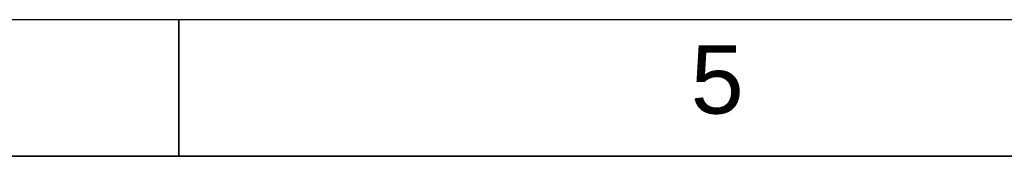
# Paper-space layout 'SHEET_1' of a CAD drawing. Header units: inches. Extents: x 3 to 360, y 8 to 227.
# Tile 95 of 98: x 129.78 to 168.25, y 221.33 to 226.67. Entities that reach past the tile are written whole.
import ezdxf

# ---------------------------------------------------------------- set-up
doc = ezdxf.new("R2010")
doc.units = ezdxf.units.IN
doc.header["$LTSCALE"] = 10.666667
doc.header["$MEASUREMENT"] = 0
doc.layers.get('0').update_dxf_attribs({"lineweight": 25})
doc.layers.get('DEFPOINTS').update_dxf_attribs({"lineweight": 25})
doc.layers.add('BORDER', color=7, linetype='Continuous', lineweight=25)
doc.layers.add('BORDER_TEXT', color=7, linetype='Continuous', lineweight=25)
doc.styles.add('Text Style153', font='arial.ttf')

# ---------------------------------------------------------------- blocks, each defined once
blk = doc.blocks.new('Borders ProEnergy ANSI-D')
at = {"layer": 'BORDER', "lineweight": 35}
for p, q in [((12.75, 20.75), (12.75, 21.25)), ((0.75, 20.75), (33.25, 20.75))]:
    blk.add_line(p, q, dxfattribs=at)
at = {"layer": 'DEFPOINTS'}
blk.add_line((33.75, 21.25), (0.25, 21.25), dxfattribs=at)
at = {"layer": 'BORDER_TEXT', "style": 'Text Style153'}
blk.add_text('5', height=0.25, dxfattribs=at).set_placement((14.625, 20.90625))

psp = doc.layouts.new('SHEET_1')

# ---------------------------------------------------------------- block references
at = {"xscale": 10.66666666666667, "yscale": 10.66666666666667, "zscale": 10.66666666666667}
psp.add_blockref('Borders ProEnergy ANSI-D', (0, 0), dxfattribs=at)

doc.saveas('drawing.dxf')
